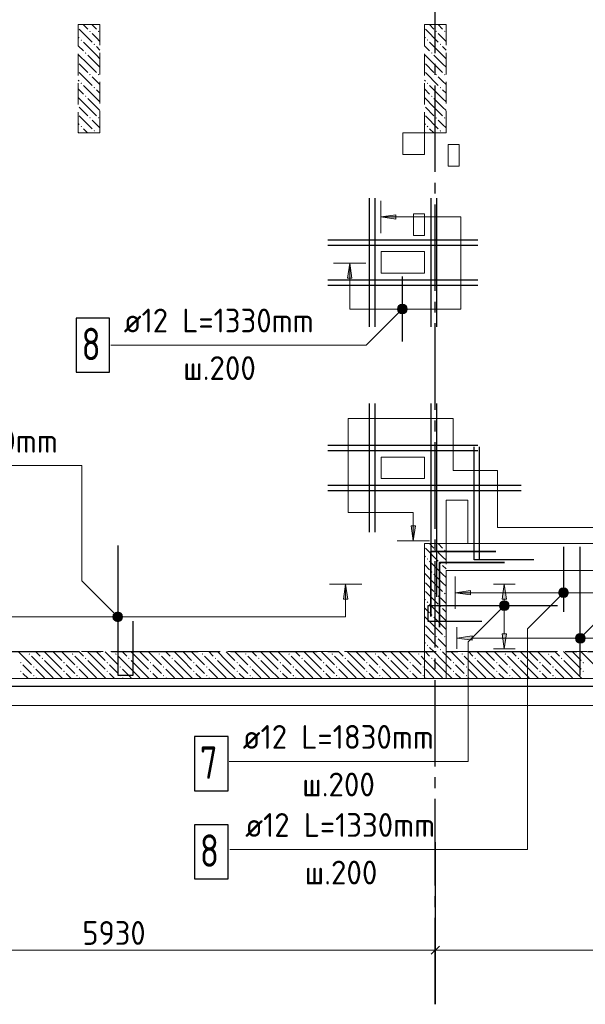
# Model space of a CAD drawing. Header units: millimetres. Extents: x 0 to 59400, y 0 to 42000.
# Tile 9 of 34: x 27151 to 32379, y 16519 to 25628. Entities that reach past the tile are written whole.
import ezdxf

# ---------------------------------------------------------------- set-up
doc = ezdxf.new("R2010")
doc.units = ezdxf.units.MM
doc.linetypes.add('______2', pattern=[270, 200, -70])
doc.linetypes.add('______5', pattern=[1100, 800, -100, 100, -100])
for name, color, linetype, lineweight in [('Standard', 7, 'Continuous', 25), ('ЖБ Перекрытие верхний уровень', 7, 'Continuous', 18), ('ЖБ Перекрытие нижний уровень с отделкой', 7, 'Continuous', 13), ('Обрамление П-обр. равн.', 7, 'Continuous', 25), ('Обрамление П-обр. равн.неравн.', 7, 'Continuous', 25), ('Обрамление проемов стержнями', 7, 'Continuous', 18), ('Позиционная метка номер позиции', 7, 'Continuous', 13), ('Размерная линия_ общее', 7, 'Continuous', 13)]:
    doc.layers.add(name, color=color, linetype=linetype, lineweight=lineweight)
for name, color, linetype, lineweight, true_color in [('ЖБ Пилон', 7, '______2', 13, 0xa0a0a0), ('ЖБ Стена верхний уровень', 7, '______2', 13, 0x656565), ('Оси', 7, '______5', 13, 0x656565)]:
    doc.layers.add(name, color=color, linetype=linetype, lineweight=lineweight, true_color=true_color)
doc.styles.add('ISOCPEUR', font='txt')

msp = doc.modelspace()

# ---------------------------------------------------------------- hatches: boundary and pattern name
at = {"layer": 'ЖБ Пилон', "linetype": 'Continuous', "lineweight": 18, "transparency": 33554687}
for points in [[(27794.1, 25519.6), (27800.6, 25526.1), (27807.1, 25519.6), (27800.6, 25513.1)], [(27874.1, 25519.6), (27880.6, 25526.1), (27887.1, 25519.6), (27880.6, 25513.1)], [(30994.1, 25519.6), (31000.6, 25526.1), (31007.1, 25519.6), (31000.6, 25513.1)], [(31074.1, 25519.6), (31080.6, 25526.1), (31087.1, 25519.6), (31080.6, 25513.1)], [(27714.1, 25439.6), (27720.6, 25446.1), (27727.1, 25439.6), (27720.6, 25433.1)], [(30914.1, 25439.6), (30920.6, 25446.1), (30927.1, 25439.6), (30920.6, 25433.1)], [(27754.1, 25319.6), (27760.6, 25326.1), (27767.1, 25319.6), (27760.6, 25313.1)], [(27834.1, 25399.6), (27840.6, 25406.1), (27847.1, 25399.6), (27840.6, 25393.1)], [(30954.1, 25319.6), (30960.6, 25326.1), (30967.1, 25319.6), (30960.6, 25313.1)], [(31034.1, 25399.6), (31040.6, 25406.1), (31047.1, 25399.6), (31040.6, 25393.1)], [(27794.1, 25119.6), (27800.6, 25126.1), (27807.1, 25119.6), (27800.6, 25113.1)], [(27874.1, 25119.6), (27880.6, 25126.1), (27887.1, 25119.6), (27880.6, 25113.1)], [(30994.1, 25119.6), (31000.6, 25126.1), (31007.1, 25119.6), (31000.6, 25113.1)], [(31074.1, 25119.6), (31080.6, 25126.1), (31087.1, 25119.6), (31080.6, 25113.1)], [(27714.1, 25039.6), (27720.6, 25046.1), (27727.1, 25039.6), (27720.6, 25033.1)], [(27834.1, 24999.6), (27840.6, 25006.1), (27847.1, 24999.6), (27840.6, 24993.1)], [(30914.1, 25039.6), (30920.6, 25046.1), (30927.1, 25039.6), (30920.6, 25033.1)], [(31034.1, 24999.6), (31040.6, 25006.1), (31047.1, 24999.6), (31040.6, 24993.1)], [(27754.1, 24919.6), (27760.6, 24926.1), (27767.1, 24919.6), (27760.6, 24913.1)], [(30954.1, 24919.6), (30960.6, 24926.1), (30967.1, 24919.6), (30960.6, 24913.1)], [(27794.1, 24719.6), (27800.6, 24726.1), (27807.1, 24719.6), (27800.6, 24713.1)], [(27874.1, 24719.6), (27880.6, 24726.1), (27887.1, 24719.6), (27880.6, 24713.1)], [(30994.1, 24719.6), (31000.6, 24726.1), (31007.1, 24719.6), (31000.6, 24713.1)], [(31074.1, 24719.6), (31080.6, 24726.1), (31087.1, 24719.6), (31080.6, 24713.1)], [(27714.1, 24639.6), (27720.6, 24646.1), (27727.1, 24639.6), (27720.6, 24633.1)], [(27834.1, 24599.6), (27840.6, 24606.1), (27847.1, 24599.6), (27840.6, 24593.1)], [(30914.1, 24639.6), (30920.6, 24646.1), (30927.1, 24639.6), (30920.6, 24633.1)], [(31034.1, 24599.6), (31040.6, 24606.1), (31047.1, 24599.6), (31040.6, 24593.1)]]:
    msp.add_hatch(color=7, dxfattribs=at).paths.add_polyline_path(points, flags=16)
at = {"layer": 'ЖБ Стена верхний уровень', "linetype": 'Continuous', "lineweight": 18, "transparency": 33554687}
for points in [[(30994.1, 20719.6), (31000.6, 20726.1), (31007.1, 20719.6), (31000.6, 20713.1)], [(31074.1, 20719.6), (31080.6, 20726.1), (31087.1, 20719.6), (31080.6, 20713.1)], [(30914.1, 20639.6), (30920.6, 20646.1), (30927.1, 20639.6), (30920.6, 20633.1)], [(31034.1, 20599.6), (31040.6, 20606.1), (31047.1, 20599.6), (31040.6, 20593.1)], [(30954.1, 20519.6), (30960.6, 20526.1), (30967.1, 20519.6), (30960.6, 20513.1)], [(30994.1, 20319.6), (31000.6, 20326.1), (31007.1, 20319.6), (31000.6, 20313.1)], [(31074.1, 20319.6), (31080.6, 20326.1), (31087.1, 20319.6), (31080.6, 20313.1)], [(30914.1, 20239.6), (30920.6, 20246.1), (30927.1, 20239.6), (30920.6, 20233.1)], [(31034.1, 20199.6), (31040.6, 20206.1), (31047.1, 20199.6), (31040.6, 20193.1)], [(30954.1, 20119.6), (30960.6, 20126.1), (30967.1, 20119.6), (30960.6, 20113.1)], [(30994.1, 19919.6), (31000.6, 19926.1), (31007.1, 19919.6), (31000.6, 19913.1)], [(31074.1, 19919.6), (31080.6, 19926.1), (31087.1, 19919.6), (31080.6, 19913.1)], [(27234.1, 19759.6), (27240.6, 19766.1), (27247.1, 19759.6), (27240.6, 19753.1)], [(27634.1, 19759.6), (27640.6, 19766.1), (27647.1, 19759.6), (27640.6, 19753.1)], [(28034.1, 19759.6), (28040.6, 19766.1), (28047.1, 19759.6), (28040.6, 19753.1)], [(28434.1, 19759.6), (28440.6, 19766.1), (28447.1, 19759.6), (28440.6, 19753.1)], [(28834.1, 19759.6), (28840.6, 19766.1), (28847.1, 19759.6), (28840.6, 19753.1)], [(29234.1, 19759.6), (29240.6, 19766.1), (29247.1, 19759.6), (29240.6, 19753.1)], [(29634.1, 19759.6), (29640.6, 19766.1), (29647.1, 19759.6), (29640.6, 19753.1)], [(30034.1, 19759.6), (30040.6, 19766.1), (30047.1, 19759.6), (30040.6, 19753.1)], [(30434.1, 19759.6), (30440.6, 19766.1), (30447.1, 19759.6), (30440.6, 19753.1)], [(30834.1, 19759.6), (30840.6, 19766.1), (30847.1, 19759.6), (30840.6, 19753.1)], [(30914.1, 19839.6), (30920.6, 19846.1), (30927.1, 19839.6), (30920.6, 19833.1)], [(31034.1, 19799.6), (31040.6, 19806.1), (31047.1, 19799.6), (31040.6, 19793.1)], [(31234.1, 19759.6), (31240.6, 19766.1), (31247.1, 19759.6), (31240.6, 19753.1)], [(31634.1, 19759.6), (31640.6, 19766.1), (31647.1, 19759.6), (31640.6, 19753.1)], [(32034.1, 19759.6), (32040.6, 19766.1), (32047.1, 19759.6), (32040.6, 19753.1)], [(27154.1, 19679.6), (27160.6, 19686.1), (27167.1, 19679.6), (27160.6, 19673.1)], [(27354.1, 19719.6), (27360.6, 19726.1), (27367.1, 19719.6), (27360.6, 19713.1)], [(27554.1, 19679.6), (27560.6, 19686.1), (27567.1, 19679.6), (27560.6, 19673.1)], [(27754.1, 19719.6), (27760.6, 19726.1), (27767.1, 19719.6), (27760.6, 19713.1)], [(27954.1, 19679.6), (27960.6, 19686.1), (27967.1, 19679.6), (27960.6, 19673.1)], [(28154.1, 19719.6), (28160.6, 19726.1), (28167.1, 19719.6), (28160.6, 19713.1)], [(28354.1, 19679.6), (28360.6, 19686.1), (28367.1, 19679.6), (28360.6, 19673.1)], [(28554.1, 19719.6), (28560.6, 19726.1), (28567.1, 19719.6), (28560.6, 19713.1)], [(28754.1, 19679.6), (28760.6, 19686.1), (28767.1, 19679.6), (28760.6, 19673.1)], [(28954.1, 19719.6), (28960.6, 19726.1), (28967.1, 19719.6), (28960.6, 19713.1)], [(29154.1, 19679.6), (29160.6, 19686.1), (29167.1, 19679.6), (29160.6, 19673.1)], [(29354.1, 19719.6), (29360.6, 19726.1), (29367.1, 19719.6), (29360.6, 19713.1)], [(29554.1, 19679.6), (29560.6, 19686.1), (29567.1, 19679.6), (29560.6, 19673.1)], [(29754.1, 19719.6), (29760.6, 19726.1), (29767.1, 19719.6), (29760.6, 19713.1)], [(29954.1, 19679.6), (29960.6, 19686.1), (29967.1, 19679.6), (29960.6, 19673.1)], [(30154.1, 19719.6), (30160.6, 19726.1), (30167.1, 19719.6), (30160.6, 19713.1)], [(30354.1, 19679.6), (30360.6, 19686.1), (30367.1, 19679.6), (30360.6, 19673.1)], [(30554.1, 19719.6), (30560.6, 19726.1), (30567.1, 19719.6), (30560.6, 19713.1)], [(30754.1, 19679.6), (30760.6, 19686.1), (30767.1, 19679.6), (30760.6, 19673.1)], [(30954.1, 19719.6), (30960.6, 19726.1), (30967.1, 19719.6), (30960.6, 19713.1)], [(31154.1, 19679.6), (31160.6, 19686.1), (31167.1, 19679.6), (31160.6, 19673.1)], [(31354.1, 19719.6), (31360.6, 19726.1), (31367.1, 19719.6), (31360.6, 19713.1)], [(31554.1, 19679.6), (31560.6, 19686.1), (31567.1, 19679.6), (31560.6, 19673.1)], [(31754.1, 19719.6), (31760.6, 19726.1), (31767.1, 19719.6), (31760.6, 19713.1)], [(31954.1, 19679.6), (31960.6, 19686.1), (31967.1, 19679.6), (31960.6, 19673.1)], [(32154.1, 19719.6), (32160.6, 19726.1), (32167.1, 19719.6), (32160.6, 19713.1)], [(32354.1, 19679.6), (32360.6, 19686.1), (32367.1, 19679.6), (32360.6, 19673.1)], [(27154.1, 19599.6), (27160.6, 19606.1), (27167.1, 19599.6), (27160.6, 19593.1)], [(27274.1, 19639.6), (27280.6, 19646.1), (27287.1, 19639.6), (27280.6, 19633.1)], [(27554.1, 19599.6), (27560.6, 19606.1), (27567.1, 19599.6), (27560.6, 19593.1)], [(27674.1, 19639.6), (27680.6, 19646.1), (27687.1, 19639.6), (27680.6, 19633.1)], [(27954.1, 19599.6), (27960.6, 19606.1), (27967.1, 19599.6), (27960.6, 19593.1)], [(28074.1, 19639.6), (28080.6, 19646.1), (28087.1, 19639.6), (28080.6, 19633.1)], [(28354.1, 19599.6), (28360.6, 19606.1), (28367.1, 19599.6), (28360.6, 19593.1)], [(28474.1, 19639.6), (28480.6, 19646.1), (28487.1, 19639.6), (28480.6, 19633.1)], [(28754.1, 19599.6), (28760.6, 19606.1), (28767.1, 19599.6), (28760.6, 19593.1)], [(28874.1, 19639.6), (28880.6, 19646.1), (28887.1, 19639.6), (28880.6, 19633.1)], [(29154.1, 19599.6), (29160.6, 19606.1), (29167.1, 19599.6), (29160.6, 19593.1)], [(29274.1, 19639.6), (29280.6, 19646.1), (29287.1, 19639.6), (29280.6, 19633.1)], [(29554.1, 19599.6), (29560.6, 19606.1), (29567.1, 19599.6), (29560.6, 19593.1)], [(29674.1, 19639.6), (29680.6, 19646.1), (29687.1, 19639.6), (29680.6, 19633.1)], [(29954.1, 19599.6), (29960.6, 19606.1), (29967.1, 19599.6), (29960.6, 19593.1)], [(30074.1, 19639.6), (30080.6, 19646.1), (30087.1, 19639.6), (30080.6, 19633.1)], [(30354.1, 19599.6), (30360.6, 19606.1), (30367.1, 19599.6), (30360.6, 19593.1)], [(30474.1, 19639.6), (30480.6, 19646.1), (30487.1, 19639.6), (30480.6, 19633.1)], [(30754.1, 19599.6), (30760.6, 19606.1), (30767.1, 19599.6), (30760.6, 19593.1)], [(30874.1, 19639.6), (30880.6, 19646.1), (30887.1, 19639.6), (30880.6, 19633.1)], [(31154.1, 19599.6), (31160.6, 19606.1), (31167.1, 19599.6), (31160.6, 19593.1)], [(31274.1, 19639.6), (31280.6, 19646.1), (31287.1, 19639.6), (31280.6, 19633.1)], [(31554.1, 19599.6), (31560.6, 19606.1), (31567.1, 19599.6), (31560.6, 19593.1)], [(31674.1, 19639.6), (31680.6, 19646.1), (31687.1, 19639.6), (31680.6, 19633.1)], [(31954.1, 19599.6), (31960.6, 19606.1), (31967.1, 19599.6), (31960.6, 19593.1)], [(32074.1, 19639.6), (32080.6, 19646.1), (32087.1, 19639.6), (32080.6, 19633.1)], [(32354.1, 19599.6), (32360.6, 19606.1), (32367.1, 19599.6), (32360.6, 19593.1)], [(27274.1, 19559.6), (27280.6, 19566.1), (27287.1, 19559.6), (27280.6, 19553.1)], [(27674.1, 19559.6), (27680.6, 19566.1), (27687.1, 19559.6), (27680.6, 19553.1)], [(28074.1, 19559.6), (28080.6, 19566.1), (28087.1, 19559.6), (28080.6, 19553.1)], [(28474.1, 19559.6), (28480.6, 19566.1), (28487.1, 19559.6), (28480.6, 19553.1)], [(28874.1, 19559.6), (28880.6, 19566.1), (28887.1, 19559.6), (28880.6, 19553.1)], [(29274.1, 19559.6), (29280.6, 19566.1), (29287.1, 19559.6), (29280.6, 19553.1)], [(29674.1, 19559.6), (29680.6, 19566.1), (29687.1, 19559.6), (29680.6, 19553.1)], [(30074.1, 19559.6), (30080.6, 19566.1), (30087.1, 19559.6), (30080.6, 19553.1)], [(30474.1, 19559.6), (30480.6, 19566.1), (30487.1, 19559.6), (30480.6, 19553.1)], [(30874.1, 19559.6), (30880.6, 19566.1), (30887.1, 19559.6), (30880.6, 19553.1)], [(31274.1, 19559.6), (31280.6, 19566.1), (31287.1, 19559.6), (31280.6, 19553.1)], [(31674.1, 19559.6), (31680.6, 19566.1), (31687.1, 19559.6), (31680.6, 19553.1)], [(32074.1, 19559.6), (32080.6, 19566.1), (32087.1, 19559.6), (32080.6, 19553.1)]]:
    msp.add_hatch(color=7, dxfattribs=at).paths.add_polyline_path(points, flags=16)
at = {"layer": 'Обрамление П-обр. равн.', "linetype": 'Continuous', "lineweight": 13, "transparency": 33554687}
for points in [[(30627.7, 23783), (30487.7, 23803), (30627.7, 23823)], [(31332.7, 19887.3), (31192.7, 19907.5), (31332.8, 19927.3)]]:
    msp.add_hatch(color=7, dxfattribs=at).paths.add_polyline_path(points, flags=16)
for points in [[(30221.7, 23237), (30201.7, 23377), (30181.7, 23237)], [(30768.7, 20947), (30788.7, 20807), (30808.7, 20947)], [(30183.6, 20267), (30163.6, 20407), (30143.6, 20267)], [(31317.7, 20346.8), (31177.7, 20326.8), (31317.7, 20306.8)]]:
    msp.add_hatch(color=7, dxfattribs=at).paths.add_polyline_path(points)
at = {"layer": 'Обрамление П-обр. равн.неравн.', "linetype": 'Continuous', "lineweight": 13, "transparency": 33554687}
msp.add_hatch(color=7, dxfattribs=at).paths.add_polyline_path([(31650.8, 20267), (31630.8, 20407), (31610.8, 20267)])
msp.add_hatch(color=7, dxfattribs=at).paths.add_polyline_path([(31650.8, 19947), (31630.8, 19807), (31610.8, 19947)], flags=16)
at = {"layer": 'Позиционная метка номер позиции', "linetype": 'Continuous', "lineweight": 13, "transparency": 33554687}
for points in [[(30719.5, 22919.2), (30655.9, 22982.8), (30644.5, 22962.5)], [(30719.5, 22919.2), (30644.5, 22962.5), (30699.2, 22907.7)], [(30699.2, 22907.7), (30644.5, 22962.5), (30644.5, 22939.5)], [(30731, 22939.5), (30676.3, 22994.3), (30655.9, 22982.8)], [(30731, 22939.5), (30655.9, 22982.8), (30719.5, 22919.2)], [(30731, 22962.5), (30699.2, 22994.3), (30676.3, 22994.3)], [(30731, 22962.5), (30676.3, 22994.3), (30731, 22939.5)], [(30699.2, 22994.3), (30731, 22962.5), (30719.5, 22982.8)], [(30699.2, 22907.7), (30644.5, 22939.5), (30676.3, 22907.7)], [(30676.3, 22907.7), (30644.5, 22939.5), (30655.9, 22919.2)], [(32209.6, 20294.9), (32145.9, 20358.6), (32134.5, 20338.2)], [(32209.6, 20294.9), (32134.5, 20338.2), (32189.2, 20283.5)], [(32189.2, 20283.5), (32134.5, 20338.2), (32134.5, 20315.3)], [(32189.2, 20283.5), (32134.5, 20315.3), (32166.3, 20283.5)], [(32166.3, 20283.5), (32134.5, 20315.3), (32145.9, 20294.9)], [(32221, 20315.3), (32166.3, 20370), (32145.9, 20358.6)], [(32221, 20315.3), (32145.9, 20358.6), (32209.6, 20294.9)], [(32221, 20338.2), (32189.2, 20370), (32166.3, 20370)], [(32221, 20338.2), (32166.3, 20370), (32221, 20315.3)], [(32189.2, 20370), (32221, 20338.2), (32209.6, 20358.6)], [(31662.6, 20175.2), (31599, 20238.8), (31587.5, 20218.5)], [(31674.1, 20195.5), (31619.3, 20250.3), (31599, 20238.8)], [(31674.1, 20195.5), (31599, 20238.8), (31662.6, 20175.2)], [(31674.1, 20218.5), (31642.3, 20250.3), (31619.3, 20250.3)], [(31674.1, 20218.5), (31619.3, 20250.3), (31674.1, 20195.5)], [(31642.3, 20250.3), (31674.1, 20218.5), (31662.6, 20238.8)], [(28025.9, 20072.1), (28069.2, 20147.2), (28014.5, 20092.4)], [(28014.5, 20092.4), (28069.2, 20147.2), (28046.3, 20147.2)], [(28014.5, 20092.4), (28046.3, 20147.2), (28014.5, 20115.4)], [(28014.5, 20115.4), (28046.3, 20147.2), (28025.9, 20135.7)], [(28025.9, 20072.1), (28089.6, 20135.7), (28069.2, 20147.2)], [(28046.3, 20060.6), (28089.6, 20135.7), (28025.9, 20072.1)], [(28046.3, 20060.6), (28101, 20115.4), (28089.6, 20135.7)], [(31662.6, 20175.2), (31587.5, 20218.5), (31642.3, 20163.7)], [(31642.3, 20163.7), (31587.5, 20218.5), (31587.5, 20195.5)], [(31642.3, 20163.7), (31587.5, 20195.5), (31619.3, 20163.7)], [(31619.3, 20163.7), (31587.5, 20195.5), (31599, 20175.2)], [(28069.2, 20060.6), (28101, 20115.4), (28046.3, 20060.6)], [(28069.2, 20060.6), (28101, 20092.4), (28101, 20115.4)], [(28101, 20092.4), (28069.2, 20060.6), (28089.6, 20072.1)], [(32300.9, 19937.5), (32376, 19894.2), (32321.3, 19948.9)], [(32321.3, 19948.9), (32376, 19894.2), (32376, 19917.1)], [(32321.3, 19948.9), (32376, 19917.1), (32344.2, 19948.9)], [(32344.2, 19948.9), (32376, 19917.1), (32364.6, 19937.5)], [(32289.5, 19917.1), (32364.6, 19873.8), (32300.9, 19937.5)], [(32289.5, 19894.2), (32344.2, 19862.4), (32289.5, 19917.1)], [(32289.5, 19917.1), (32344.2, 19862.4), (32364.6, 19873.8)], [(32321.3, 19862.4), (32289.5, 19894.2), (32300.9, 19873.8)], [(32289.5, 19894.2), (32321.3, 19862.4), (32344.2, 19862.4)], [(32300.9, 19937.5), (32364.6, 19873.8), (32376, 19894.2)]]:
    msp.add_hatch(color=7, dxfattribs=at).paths.add_polyline_path(points)

# ---------------------------------------------------------------- linework, layer by layer
at = {"color": 7, "linetype": 'Continuous', "lineweight": 35, "transparency": 33554687}
for points in [[(30952.7, 20107), (30952.7, 20707), (31552.7, 20707)], [(31032.7, 20007), (31032.7, 20607), (31632.7, 20607)]]:
    msp.add_lwpolyline(points, dxfattribs=at)
at = {"layer": 'Standard', "color": 7, "linetype": 'Continuous', "lineweight": 13, "transparency": 33554687}
for points in [[(59400, 42000), (0, 42000), (0, 19532), (59400, 19532), (59400, 42000)], [(6812.7, 19282), (55405.8, 19282), (55405.8, 38032), (6812.7, 38032), (6812.7, 19282)], [(6812.7, 19532), (55406.2, 19532), (55406.2, 38032), (6812.7, 38032), (6812.7, 19532)]]:
    msp.add_lwpolyline(points, dxfattribs=at)
at = {"layer": 'Standard', "color": 254, "linetype": 'Continuous', "lineweight": 25, "true_color": 0xc4c4ff, "transparency": 33554687}
msp.add_lwpolyline([(6743.7, 19461.3), (54029.4, 19461.3), (54029.4, 38101), (6743.7, 38101), (6743.7, 19461.3)], dxfattribs=at)
at = {"layer": 'ЖБ Перекрытие верхний уровень', "color": 7, "linetype": 'Continuous', "lineweight": 18, "transparency": 33554687}
for p, q in [((30892.7, 24582), (30692.7, 24582)), ((30692.7, 24582), (30692.7, 24382)), ((30892.7, 24382), (30892.7, 24582)), ((31212.7, 24472), (31112.7, 24472)), ((31112.7, 24472), (31112.7, 24272)), ((31212.7, 24272), (31212.7, 24472)), ((30692.7, 24382), (30892.7, 24382)), ((31112.7, 24272), (31212.7, 24272)), ((30892.7, 23832), (30792.7, 23832)), ((30792.7, 23832), (30792.7, 23632)), ((30892.7, 23632), (30892.7, 23832)), ((30792.7, 23632), (30892.7, 23632)), ((30892.7, 23482), (30492.7, 23482)), ((30492.7, 23482), (30492.7, 23282)), ((30892.7, 23282), (30892.7, 23482)), ((30492.7, 23282), (30892.7, 23282)), ((30892.7, 21582), (30492.7, 21582)), ((30492.7, 21582), (30492.7, 21382)), ((30892.7, 21382), (30892.7, 21582)), ((30492.7, 21382), (30892.7, 21382)), ((31292.7, 21182), (31092.7, 21182)), ((31092.7, 21182), (31092.7, 20782)), ((31292.7, 20782), (31292.7, 21182)), ((31092.7, 20782), (31292.7, 20782)), ((31092.7, 19532), (31092.7, 20532)), ((31092.7, 20532), (33492.7, 20532)), ((25062.7, 19532), (31092.7, 19532))]:
    msp.add_line(p, q, dxfattribs=at)
at = {"layer": 'ЖБ Перекрытие нижний уровень с отделкой', "color": 7, "linetype": 'Continuous', "lineweight": 13, "transparency": 33554687}
for p, q in [((33742.7, 20782), (30892.7, 20782)), ((30892.7, 20782), (30892.7, 19532)), ((30892.7, 19532), (33742.7, 19532))]:
    msp.add_line(p, q, dxfattribs=at)
at = {"layer": 'ЖБ Пилон', "color": 253, "linetype": '______2', "lineweight": 13, "true_color": 0xa0a0a0, "transparency": 33554687}
for p, q in [((27892.7, 25582), (27692.7, 25582)), ((27692.7, 25582), (27692.7, 24582)), ((27892.7, 24582), (27892.7, 25582)), ((31092.7, 25582), (30892.7, 25582)), ((30892.7, 25582), (30892.7, 24582)), ((31092.7, 24582), (31092.7, 25582)), ((27692.7, 24582), (27892.7, 24582)), ((30892.7, 24582), (31092.7, 24582))]:
    msp.add_line(p, q, dxfattribs=at)
at = {"layer": 'ЖБ Пилон', "color": 9, "linetype": 'Continuous', "lineweight": 18, "true_color": 0xc7c7c7, "transparency": 33554687}
for p, q in [((27700.6, 25539.6), (27820.6, 25419.6)), ((27738.1, 25582), (27780.6, 25539.6)), ((27818.1, 25582), (27860.6, 25539.6)), ((30900.6, 25539.6), (31020.6, 25419.6)), ((30938.1, 25582), (30980.6, 25539.6)), ((31018.1, 25582), (31060.6, 25539.6)), ((27692.7, 25467.4), (27700.6, 25459.6)), ((27860.6, 25299.6), (27740.6, 25419.6)), ((27860.6, 25459.6), (27820.6, 25499.6)), ((27892.7, 25427.4), (27860.6, 25459.6)), ((30892.7, 25467.4), (30900.6, 25459.6)), ((31060.6, 25299.6), (30940.6, 25419.6)), ((31060.6, 25459.6), (31020.6, 25499.6)), ((31092.7, 25427.4), (31060.6, 25459.6)), ((27692.7, 25387.4), (27740.6, 25339.6)), ((27860.6, 25379.6), (27892.7, 25347.4)), ((30892.7, 25387.4), (30940.6, 25339.6)), ((31060.6, 25379.6), (31092.7, 25347.4)), ((27780.6, 25219.6), (27692.7, 25307.4)), ((27780.6, 25299.6), (27860.6, 25219.6)), ((27860.6, 25299.6), (27892.7, 25267.4)), ((30980.6, 25219.6), (30892.7, 25307.4)), ((30980.6, 25299.6), (31060.6, 25219.6)), ((31060.6, 25299.6), (31092.7, 25267.4)), ((27700.6, 25219.6), (27780.6, 25139.6)), ((27780.6, 25219.6), (27860.6, 25139.6)), ((27860.6, 25219.6), (27892.7, 25187.4)), ((30900.6, 25219.6), (30980.6, 25139.6)), ((30980.6, 25219.6), (31060.6, 25139.6)), ((31060.6, 25219.6), (31092.7, 25187.4)), ((27692.7, 25067.4), (27700.6, 25059.6)), ((27700.6, 25139.6), (27820.6, 25019.6)), ((27860.6, 25059.6), (27820.6, 25099.6)), ((27892.7, 25027.4), (27860.6, 25059.6)), ((30892.7, 25067.4), (30900.6, 25059.6)), ((30900.6, 25139.6), (31020.6, 25019.6)), ((31060.6, 25059.6), (31020.6, 25099.6)), ((31092.7, 25027.4), (31060.6, 25059.6)), ((27692.7, 24987.4), (27740.6, 24939.6)), ((27860.6, 24899.6), (27740.6, 25019.6)), ((27860.6, 24979.6), (27892.7, 24947.4)), ((30892.7, 24987.4), (30940.6, 24939.6)), ((31060.6, 24899.6), (30940.6, 25019.6)), ((31060.6, 24979.6), (31092.7, 24947.4)), ((27780.6, 24819.6), (27692.7, 24907.4)), ((27780.6, 24899.6), (27860.6, 24819.6)), ((27860.6, 24899.6), (27892.7, 24867.4)), ((30980.6, 24819.6), (30892.7, 24907.4)), ((30980.6, 24899.6), (31060.6, 24819.6)), ((31060.6, 24899.6), (31092.7, 24867.4)), ((27700.6, 24819.6), (27780.6, 24739.6)), ((27780.6, 24819.6), (27860.6, 24739.6)), ((27860.6, 24819.6), (27892.7, 24787.4)), ((30900.6, 24819.6), (30980.6, 24739.6)), ((30980.6, 24819.6), (31060.6, 24739.6)), ((31060.6, 24819.6), (31092.7, 24787.4)), ((27700.6, 24739.6), (27820.6, 24619.6)), ((27860.6, 24659.6), (27820.6, 24699.6)), ((30900.6, 24739.6), (31020.6, 24619.6)), ((31060.6, 24659.6), (31020.6, 24699.6)), ((27692.7, 24667.4), (27700.6, 24659.6)), ((27778.1, 24582), (27740.6, 24619.6)), ((27892.7, 24627.4), (27860.6, 24659.6)), ((30892.7, 24667.4), (30900.6, 24659.6)), ((30978.1, 24582), (30940.6, 24619.6)), ((31092.7, 24627.4), (31060.6, 24659.6)), ((27692.7, 24587.4), (27698.1, 24582)), ((30892.7, 24587.4), (30898.1, 24582))]:
    msp.add_line(p, q, dxfattribs=at)
at = {"layer": 'ЖБ Стена верхний уровень', "color": 251, "linetype": '______2', "lineweight": 13, "true_color": 0x656565, "transparency": 33554687}
for p, q in [((31092.7, 20782), (30892.7, 20782)), ((30892.7, 20782), (30892.7, 19782)), ((31092.7, 19782), (31092.7, 20782)), ((30892.7, 19782), (25312.7, 19782)), ((33742.7, 19782), (31092.7, 19782)), ((25312.7, 19532), (30892.7, 19532)), ((30892.7, 19532), (33742.7, 19532))]:
    msp.add_line(p, q, dxfattribs=at)
at = {"layer": 'ЖБ Стена верхний уровень', "color": 9, "linetype": 'Continuous', "lineweight": 18, "true_color": 0xc7c7c7, "transparency": 33554687}
for p, q in [((30938.1, 20782), (30980.6, 20739.6)), ((31018.1, 20782), (31060.6, 20739.6)), ((30900.6, 20739.6), (31020.6, 20619.6)), ((31060.6, 20659.6), (31020.6, 20699.6)), ((30892.7, 20667.4), (30900.6, 20659.6)), ((30892.7, 20587.4), (30940.6, 20539.6)), ((31060.6, 20499.6), (30940.6, 20619.6)), ((31092.7, 20627.4), (31060.6, 20659.6)), ((30980.6, 20419.6), (30892.7, 20507.4)), ((30980.6, 20499.6), (31060.6, 20419.6)), ((31060.6, 20579.6), (31092.7, 20547.4)), ((31060.6, 20499.6), (31092.7, 20467.4)), ((30900.6, 20419.6), (30980.6, 20339.6)), ((30980.6, 20419.6), (31060.6, 20339.6)), ((31060.6, 20419.6), (31092.7, 20387.4)), ((30900.6, 20339.6), (31020.6, 20219.6)), ((30892.7, 20267.4), (30900.6, 20259.6)), ((31060.6, 20259.6), (31020.6, 20299.6)), ((31092.7, 20227.4), (31060.6, 20259.6)), ((30892.7, 20187.4), (30940.6, 20139.6)), ((31060.6, 20099.6), (30940.6, 20219.6)), ((31060.6, 20179.6), (31092.7, 20147.4)), ((30980.6, 20019.6), (30892.7, 20107.4)), ((30980.6, 20099.6), (31060.6, 20019.6)), ((31060.6, 20099.6), (31092.7, 20067.4)), ((30900.6, 20019.6), (30980.6, 19939.6)), ((30980.6, 20019.6), (31060.6, 19939.6)), ((31060.6, 20019.6), (31092.7, 19987.4)), ((30892.7, 19867.4), (30900.6, 19859.6)), ((30900.6, 19939.6), (31020.6, 19819.6)), ((31060.6, 19859.6), (31020.6, 19899.6)), ((31092.7, 19827.4), (31060.6, 19859.6)), ((27140.6, 19779.6), (27260.6, 19659.6)), ((27218.1, 19782), (27220.6, 19779.6)), ((27298.1, 19782), (27340.6, 19739.6)), ((27460.6, 19699.6), (27378.1, 19782)), ((27460.6, 19779.6), (27540.6, 19699.6)), ((27540.6, 19779.6), (27660.6, 19659.6)), ((27618.1, 19782), (27620.6, 19779.6)), ((27698.1, 19782), (27740.6, 19739.6)), ((27860.6, 19699.6), (27778.1, 19782)), ((27860.6, 19779.6), (27940.6, 19699.6)), ((27940.6, 19779.6), (28060.6, 19659.6)), ((28018.1, 19782), (28020.6, 19779.6)), ((28098.1, 19782), (28140.6, 19739.6)), ((28260.6, 19699.6), (28178.1, 19782)), ((28260.6, 19779.6), (28340.6, 19699.6)), ((28340.6, 19779.6), (28460.6, 19659.6)), ((28418.1, 19782), (28420.6, 19779.6)), ((28498.1, 19782), (28540.6, 19739.6)), ((28660.6, 19699.6), (28578.1, 19782)), ((28660.6, 19779.6), (28740.6, 19699.6)), ((28740.6, 19779.6), (28860.6, 19659.6)), ((28818.1, 19782), (28820.6, 19779.6)), ((28898.1, 19782), (28940.6, 19739.6)), ((29060.6, 19699.6), (28978.1, 19782)), ((29060.6, 19779.6), (29140.6, 19699.6)), ((29140.6, 19779.6), (29260.6, 19659.6)), ((29218.1, 19782), (29220.6, 19779.6)), ((29298.1, 19782), (29340.6, 19739.6)), ((29460.6, 19699.6), (29378.1, 19782)), ((29460.6, 19779.6), (29540.6, 19699.6)), ((29540.6, 19779.6), (29660.6, 19659.6)), ((29618.1, 19782), (29620.6, 19779.6)), ((29698.1, 19782), (29740.6, 19739.6)), ((29860.6, 19699.6), (29778.1, 19782)), ((29860.6, 19779.6), (29940.6, 19699.6)), ((29940.6, 19779.6), (30060.6, 19659.6)), ((30018.1, 19782), (30020.6, 19779.6)), ((30098.1, 19782), (30140.6, 19739.6)), ((30260.6, 19699.6), (30178.1, 19782)), ((30260.6, 19779.6), (30340.6, 19699.6)), ((30340.6, 19779.6), (30460.6, 19659.6)), ((30418.1, 19782), (30420.6, 19779.6)), ((30498.1, 19782), (30540.6, 19739.6)), ((30660.6, 19699.6), (30578.1, 19782)), ((30660.6, 19779.6), (30740.6, 19699.6)), ((30740.6, 19779.6), (30860.6, 19659.6)), ((30818.1, 19782), (30820.6, 19779.6)), ((30892.7, 19787.4), (30898.1, 19782)), ((30898.1, 19782), (30940.6, 19739.6)), ((30978.1, 19782), (30940.6, 19819.6)), ((31060.6, 19699.6), (30978.1, 19782)), ((31060.6, 19779.6), (31140.6, 19699.6)), ((31140.6, 19779.6), (31260.6, 19659.6)), ((31218.1, 19782), (31220.6, 19779.6)), ((31298.1, 19782), (31340.6, 19739.6)), ((31460.6, 19699.6), (31378.1, 19782)), ((31460.6, 19779.6), (31540.6, 19699.6)), ((31540.6, 19779.6), (31660.6, 19659.6)), ((31618.1, 19782), (31620.6, 19779.6)), ((31698.1, 19782), (31740.6, 19739.6)), ((31860.6, 19699.6), (31778.1, 19782)), ((31860.6, 19779.6), (31940.6, 19699.6)), ((31940.6, 19779.6), (32060.6, 19659.6)), ((32018.1, 19782), (32020.6, 19779.6)), ((32098.1, 19782), (32140.6, 19739.6)), ((32260.6, 19699.6), (32178.1, 19782)), ((32260.6, 19779.6), (32340.6, 19699.6)), ((32340.6, 19779.6), (32460.6, 19659.6)), ((27380.6, 19619.6), (27260.6, 19739.6)), ((27380.6, 19699.6), (27460.6, 19619.6)), ((27460.6, 19699.6), (27540.6, 19619.6)), ((27780.6, 19619.6), (27660.6, 19739.6)), ((27780.6, 19699.6), (27860.6, 19619.6)), ((27860.6, 19699.6), (27940.6, 19619.6)), ((28180.6, 19619.6), (28060.6, 19739.6)), ((28180.6, 19699.6), (28260.6, 19619.6)), ((28260.6, 19699.6), (28340.6, 19619.6)), ((28580.6, 19619.6), (28460.6, 19739.6)), ((28580.6, 19699.6), (28660.6, 19619.6)), ((28660.6, 19699.6), (28740.6, 19619.6)), ((28980.6, 19619.6), (28860.6, 19739.6)), ((28980.6, 19699.6), (29060.6, 19619.6)), ((29060.6, 19699.6), (29140.6, 19619.6)), ((29380.6, 19619.6), (29260.6, 19739.6)), ((29380.6, 19699.6), (29460.6, 19619.6)), ((29460.6, 19699.6), (29540.6, 19619.6)), ((29780.6, 19619.6), (29660.6, 19739.6)), ((29780.6, 19699.6), (29860.6, 19619.6)), ((29860.6, 19699.6), (29940.6, 19619.6)), ((30180.6, 19619.6), (30060.6, 19739.6)), ((30180.6, 19699.6), (30260.6, 19619.6)), ((30260.6, 19699.6), (30340.6, 19619.6)), ((30580.6, 19619.6), (30460.6, 19739.6)), ((30580.6, 19699.6), (30660.6, 19619.6)), ((30660.6, 19699.6), (30740.6, 19619.6)), ((30892.7, 19707.4), (30860.6, 19739.6)), ((30980.6, 19619.6), (30892.7, 19707.4)), ((30980.6, 19699.6), (31060.6, 19619.6)), ((31060.6, 19699.6), (31140.6, 19619.6)), ((31380.6, 19619.6), (31260.6, 19739.6)), ((31380.6, 19699.6), (31460.6, 19619.6)), ((31460.6, 19699.6), (31540.6, 19619.6)), ((31780.6, 19619.6), (31660.6, 19739.6)), ((31780.6, 19699.6), (31860.6, 19619.6)), ((31860.6, 19699.6), (31940.6, 19619.6)), ((32180.6, 19619.6), (32060.6, 19739.6)), ((32180.6, 19699.6), (32260.6, 19619.6)), ((32260.6, 19699.6), (32340.6, 19619.6)), ((27220.6, 19619.6), (27180.6, 19659.6)), ((27260.6, 19579.6), (27220.6, 19619.6)), ((27300.6, 19619.6), (27380.6, 19539.6)), ((27380.6, 19619.6), (27460.6, 19539.6)), ((27460.6, 19619.6), (27548.1, 19532)), ((27620.6, 19619.6), (27580.6, 19659.6)), ((27660.6, 19579.6), (27620.6, 19619.6)), ((27700.6, 19619.6), (27780.6, 19539.6)), ((27780.6, 19619.6), (27860.6, 19539.6)), ((27860.6, 19619.6), (27948.1, 19532)), ((28020.6, 19619.6), (27980.6, 19659.6)), ((28060.6, 19579.6), (28020.6, 19619.6)), ((28100.6, 19619.6), (28180.6, 19539.6)), ((28180.6, 19619.6), (28260.6, 19539.6)), ((28260.6, 19619.6), (28348.1, 19532)), ((28420.6, 19619.6), (28380.6, 19659.6)), ((28460.6, 19579.6), (28420.6, 19619.6)), ((28500.6, 19619.6), (28580.6, 19539.6)), ((28580.6, 19619.6), (28660.6, 19539.6)), ((28660.6, 19619.6), (28748.1, 19532)), ((28820.6, 19619.6), (28780.6, 19659.6)), ((28860.6, 19579.6), (28820.6, 19619.6)), ((28900.6, 19619.6), (28980.6, 19539.6)), ((28980.6, 19619.6), (29060.6, 19539.6)), ((29060.6, 19619.6), (29148.1, 19532)), ((29220.6, 19619.6), (29180.6, 19659.6)), ((29260.6, 19579.6), (29220.6, 19619.6)), ((29300.6, 19619.6), (29380.6, 19539.6)), ((29380.6, 19619.6), (29460.6, 19539.6)), ((29460.6, 19619.6), (29548.1, 19532)), ((29620.6, 19619.6), (29580.6, 19659.6)), ((29660.6, 19579.6), (29620.6, 19619.6)), ((29700.6, 19619.6), (29780.6, 19539.6)), ((29780.6, 19619.6), (29860.6, 19539.6)), ((29860.6, 19619.6), (29948.1, 19532)), ((30020.6, 19619.6), (29980.6, 19659.6)), ((30060.6, 19579.6), (30020.6, 19619.6)), ((30100.6, 19619.6), (30180.6, 19539.6)), ((30180.6, 19619.6), (30260.6, 19539.6)), ((30260.6, 19619.6), (30348.1, 19532)), ((30420.6, 19619.6), (30380.6, 19659.6)), ((30460.6, 19579.6), (30420.6, 19619.6)), ((30500.6, 19619.6), (30580.6, 19539.6)), ((30580.6, 19619.6), (30660.6, 19539.6)), ((30660.6, 19619.6), (30748.1, 19532)), ((30820.6, 19619.6), (30780.6, 19659.6)), ((30860.6, 19579.6), (30820.6, 19619.6)), ((30900.6, 19619.6), (30980.6, 19539.6)), ((30980.6, 19619.6), (31060.6, 19539.6)), ((31060.6, 19619.6), (31148.1, 19532)), ((31220.6, 19619.6), (31180.6, 19659.6)), ((31260.6, 19579.6), (31220.6, 19619.6)), ((31300.6, 19619.6), (31380.6, 19539.6)), ((31380.6, 19619.6), (31460.6, 19539.6)), ((31460.6, 19619.6), (31548.1, 19532)), ((31620.6, 19619.6), (31580.6, 19659.6)), ((31660.6, 19579.6), (31620.6, 19619.6)), ((31700.6, 19619.6), (31780.6, 19539.6)), ((31780.6, 19619.6), (31860.6, 19539.6)), ((31860.6, 19619.6), (31948.1, 19532)), ((32020.6, 19619.6), (31980.6, 19659.6)), ((32060.6, 19579.6), (32020.6, 19619.6)), ((32100.6, 19619.6), (32180.6, 19539.6)), ((32180.6, 19619.6), (32260.6, 19539.6)), ((32260.6, 19619.6), (32348.1, 19532)), ((27180.6, 19579.6), (27228.1, 19532)), ((27300.6, 19539.6), (27308.1, 19532)), ((27580.6, 19579.6), (27628.1, 19532)), ((27700.6, 19539.6), (27708.1, 19532)), ((27980.6, 19579.6), (28028.1, 19532)), ((28100.6, 19539.6), (28108.1, 19532)), ((28380.6, 19579.6), (28428.1, 19532)), ((28500.6, 19539.6), (28508.1, 19532)), ((28780.6, 19579.6), (28828.1, 19532)), ((28900.6, 19539.6), (28908.1, 19532)), ((29180.6, 19579.6), (29228.1, 19532)), ((29300.6, 19539.6), (29308.1, 19532)), ((29580.6, 19579.6), (29628.1, 19532)), ((29700.6, 19539.6), (29708.1, 19532)), ((29980.6, 19579.6), (30028.1, 19532)), ((30100.6, 19539.6), (30108.1, 19532)), ((30380.6, 19579.6), (30428.1, 19532)), ((30500.6, 19539.6), (30508.1, 19532)), ((30780.6, 19579.6), (30828.1, 19532)), ((30900.6, 19539.6), (30908.1, 19532)), ((31180.6, 19579.6), (31228.1, 19532)), ((31300.6, 19539.6), (31308.1, 19532)), ((31580.6, 19579.6), (31628.1, 19532)), ((31700.6, 19539.6), (31708.1, 19532)), ((31980.6, 19579.6), (32028.1, 19532)), ((32100.6, 19539.6), (32108.1, 19532))]:
    msp.add_line(p, q, dxfattribs=at)
at = {"layer": 'Обрамление П-обр. равн.', "color": 251, "linetype": 'Continuous', "lineweight": 13, "true_color": 0x494949, "transparency": 33554687}
for p, q in [((30487.7, 23953), (30487.7, 23653)), ((30487.7, 23803), (30627.7, 23823)), ((30487.7, 23803), (30487.7, 23803)), ((30487.7, 23803), (30487.7, 23803)), ((30487.7, 23803), (30487.7, 23803)), ((30627.7, 23783), (30487.7, 23803)), ((30627.7, 23823), (30627.7, 23783)), ((30627.7, 23803), (30637.7, 23803)), ((30351.7, 23377), (30051.7, 23377)), ((30201.7, 23377), (30181.7, 23237)), ((30201.7, 23377), (30201.7, 23377)), ((30201.7, 23377), (30201.7, 23377)), ((30201.7, 23377), (30201.7, 23377)), ((30221.7, 23237), (30201.7, 23377)), ((30181.7, 23237), (30221.7, 23237)), ((30201.7, 23237), (30201.7, 23227)), ((30788.7, 20947), (30788.7, 20957)), ((30808.7, 20947), (30768.7, 20947)), ((30768.7, 20947), (30788.7, 20807)), ((30788.7, 20807), (30808.7, 20947)), ((30938.7, 20807), (30638.7, 20807)), ((30788.7, 20807), (30788.7, 20807)), ((30788.7, 20807), (30788.7, 20807)), ((30788.7, 20807), (30788.7, 20807)), ((30313.6, 20407), (30013.6, 20407)), ((30163.6, 20407), (30143.6, 20267)), ((30163.6, 20407), (30163.6, 20407)), ((30163.6, 20407), (30163.6, 20407)), ((30163.6, 20407), (30163.6, 20407)), ((30183.6, 20267), (30163.6, 20407)), ((31177.7, 20476.8), (31177.7, 20176.8)), ((31317.7, 20346.8), (31177.7, 20326.8)), ((31177.7, 20326.8), (31177.7, 20326.8)), ((31177.7, 20326.8), (31177.7, 20326.8)), ((31177.7, 20326.8), (31177.7, 20326.8)), ((31177.7, 20326.8), (31317.7, 20306.8)), ((31317.7, 20306.8), (31317.7, 20346.8)), ((31317.7, 20326.8), (31327.7, 20326.8)), ((30143.6, 20267), (30183.6, 20267)), ((30163.6, 20267), (30163.6, 20257)), ((31192.7, 19907.5), (31192.9, 20007.5)), ((31192.7, 19907.5), (31192.6, 19807.5)), ((31192.7, 19907.5), (31332.8, 19927.3)), ((31332.7, 19887.3), (31192.7, 19907.5)), ((31192.7, 19907.5), (31192.7, 19907.5)), ((31332.8, 19927.3), (31332.7, 19887.3)), ((31332.7, 19907.3), (33252.7, 19904.2))]:
    msp.add_line(p, q, dxfattribs=at)
at = {"layer": 'Обрамление П-обр. равн.', "color": 7, "linetype": 'Continuous', "lineweight": 25, "transparency": 33554687}
for p, q in [((30687.7, 23251), (30687.7, 22651)), ((32177.7, 20751), (32177.7, 20151)), ((32332.7, 19561.3), (32332.7, 20751.3))]:
    msp.add_line(p, q, dxfattribs=at)
at = {"layer": 'Обрамление П-обр. равн.', "color": 251, "linetype": 'Continuous', "lineweight": 13, "true_color": 0x494949, "transparency": 33554687}
for points in [[(30487.7, 23803), (31227.7, 23803), (31227.7, 22951), (30201.7, 22951), (30201.7, 23377)], [(33948.7, 19807), (33948.7, 20928.8), (31568.7, 20928.8), (31568.7, 21458.8), (31158.7, 21458.8), (31158.7, 21938.8), (30188.7, 21938.8), (30188.7, 21068.8), (30788.7, 21068.8), (30788.7, 20807)], [(25657.7, 20103.9), (30163.6, 20103.9), (30163.6, 20407)], [(33287.5, 19807), (33287.5, 20326.8), (31177.7, 20326.8)]]:
    msp.add_lwpolyline(points, dxfattribs=at)
at = {"layer": 'Обрамление П-обр. равн.', "color": 7, "linetype": 'Continuous', "lineweight": 25, "transparency": 33554687}
for points in [[(27672.4, 22367.7), (27982.4, 22367.7), (27982.4, 22867.7), (27672.4, 22867.7), (27672.4, 22367.7)], [(28766.5, 17681), (29076.5, 17681), (29076.5, 18181), (28766.5, 18181), (28766.5, 17681)]]:
    msp.add_lwpolyline(points, dxfattribs=at)
at = {"layer": 'Обрамление П-обр. равн.неравн.', "color": 251, "linetype": 'Continuous', "lineweight": 13, "true_color": 0x494949, "transparency": 33554687}
for p, q in [((31630.8, 20407), (31530.8, 20407)), ((31630.8, 20407), (31610.8, 20267)), ((31650.8, 20267), (31630.8, 20407)), ((31630.8, 20407), (31730.8, 20407)), ((31630.8, 20407), (31630.8, 20407)), ((31610.8, 20267), (31650.8, 20267)), ((31630.8, 19947), (31630.8, 20267)), ((31630.8, 19807), (31610.8, 19947)), ((31610.8, 19947), (31650.8, 19947)), ((31650.8, 19947), (31630.8, 19807)), ((31630.8, 19807), (31530.8, 19807)), ((31630.8, 19807), (31730.8, 19807)), ((31630.8, 19807), (31630.8, 19807))]:
    msp.add_line(p, q, dxfattribs=at)
at = {"layer": 'Обрамление П-обр. равн.неравн.', "color": 7, "linetype": 'Continuous', "lineweight": 25, "transparency": 33554687}
for points in [[(28057.7, 20763), (28057.7, 19563), (28199.7, 19563), (28199.7, 20063)], [(32123.7, 20207), (30923.7, 20207), (30923.7, 20065), (31423.7, 20065)], [(28766.5, 18495.4), (29076.5, 18495.4), (29076.5, 18995.4), (28766.5, 18995.4), (28766.5, 18495.4)]]:
    msp.add_lwpolyline(points, dxfattribs=at)
at = {"layer": 'Обрамление проемов стержнями', "color": 7, "linetype": 'Continuous', "lineweight": 25, "transparency": 33554687}
for p, q in [((30382.7, 23976), (30382.7, 22788)), ((30382.7, 23976), (30382.7, 22788)), ((30432.7, 23976), (30432.7, 22788)), ((30432.7, 23976), (30432.7, 22788)), ((30952.7, 23976), (30952.7, 22788)), ((30952.7, 23976), (30952.7, 22788)), ((31002.7, 23976), (31002.7, 22788)), ((31002.7, 23976), (31002.7, 22788)), ((29998.7, 23592), (31386.7, 23592)), ((29998.7, 23592), (31386.7, 23592)), ((29998.7, 23542), (31386.7, 23542)), ((29998.7, 23542), (31386.7, 23542)), ((29998.7, 23222), (31386.7, 23222)), ((29998.7, 23222), (31386.7, 23222)), ((29998.7, 23172), (31386.7, 23172)), ((29998.7, 23172), (31386.7, 23172)), ((30382.7, 22076), (30382.7, 20888)), ((30382.7, 22076), (30382.7, 20888)), ((30432.7, 22076), (30432.7, 20888)), ((30432.7, 22076), (30432.7, 20888)), ((30952.7, 22076), (30952.7, 20288)), ((30952.7, 22076), (30952.7, 20288)), ((31002.7, 22076), (31002.7, 20288)), ((31002.7, 22076), (31002.7, 20288)), ((29998.7, 21692), (31386.7, 21692)), ((29998.7, 21692), (31386.7, 21692)), ((29998.7, 21642), (31386.7, 21642)), ((29998.7, 21642), (31386.7, 21642)), ((29998.7, 21322), (31787.7, 21322)), ((29998.7, 21322), (31787.7, 21322)), ((29998.7, 21272), (31787.7, 21272)), ((29998.7, 21272), (31787.7, 21272))]:
    msp.add_line(p, q, dxfattribs=at)
for points in [[(31852.7, 20632), (31352.7, 20632), (31352.7, 21676)], [(31852.7, 20632), (31352.7, 20632), (31352.7, 21676)], [(31902.7, 20632), (31402.7, 20632), (31402.7, 21676)], [(31902.7, 20632), (31402.7, 20632), (31402.7, 21676)]]:
    msp.add_lwpolyline(points, dxfattribs=at)
at = {"layer": 'Оси', "color": 8, "linetype": '______5', "lineweight": -3, "transparency": 33554687}
for p, q in [((30992.7, 16519.3), (30992.7, 29814.6)), ((3800, 19782), (49030, 19782))]:
    msp.add_line(p, q, dxfattribs=at)
at = {"layer": 'Оси', "color": 7, "linetype": 'Continuous', "lineweight": 25, "transparency": 33554687}
msp.add_line((30992.7, 18019.3), (30992.7, 16519.3), dxfattribs=at)
at = {"layer": 'Позиционная метка номер позиции', "color": 7, "linetype": 'Continuous', "lineweight": 13, "transparency": 33554687}
for p, q in [((30655.9, 22982.8), (30655.9, 22982.8)), ((30719.5, 22982.8), (30719.5, 22982.8)), ((30655.9, 22919.2), (30655.9, 22919.2)), ((30719.5, 22919.2), (30719.5, 22919.2)), ((32145.9, 20358.6), (32145.9, 20358.6)), ((32209.6, 20358.6), (32209.6, 20358.6)), ((31599, 20238.8), (31599, 20238.8)), ((31662.6, 20238.8), (31662.6, 20238.8)), ((32145.9, 20294.9), (32145.9, 20294.9)), ((32209.6, 20294.9), (32209.6, 20294.9)), ((28025.9, 20135.7), (28025.9, 20135.7)), ((28089.6, 20135.7), (28089.6, 20135.7)), ((31599, 20175.2), (31599, 20175.2)), ((31662.6, 20175.2), (31662.6, 20175.2)), ((28025.9, 20072.1), (28025.9, 20072.1)), ((28089.6, 20072.1), (28089.6, 20072.1)), ((32300.9, 19937.5), (32300.9, 19937.5)), ((32300.9, 19873.8), (32300.9, 19873.8)), ((32364.6, 19937.5), (32364.6, 19937.5)), ((32364.6, 19873.8), (32364.6, 19873.8))]:
    msp.add_line(p, q, dxfattribs=at)
for points in [[(30687.7, 22951), (30354.4, 22617.7), (27993.4, 22617.7)], [(32332.7, 19905.7), (32666.1, 20239), (32666.1, 22626.6), (35402.1, 22626.6)], [(28057.7, 20103.9), (27724.4, 20437.2), (27724.4, 21504.8), (25621.4, 21504.8)], [(32177.7, 20326.8), (31844.4, 19993.4), (31844.4, 17951), (29093.4, 17951)], [(31630.8, 20207), (31297.5, 19873.7), (31297.5, 18765.4), (29086.5, 18765.4)]]:
    msp.add_lwpolyline(points, dxfattribs=at)
for centre in [(30687.7, 22951), (32177.7, 20326.8), (31630.8, 20207), (28057.7, 20103.9), (32332.7, 19905.7)]:
    msp.add_circle(centre, 45, dxfattribs=at)
at = {"layer": 'Размерная линия_ общее', "color": 253, "linetype": 'Continuous', "lineweight": -3, "true_color": 0xa0a0a0, "transparency": 33554687}
for q in [(30992.7, 17144.3), (30992.7, 16894.3), (30992.7, 16719.3)]:
    msp.add_line((30992.7, 17019.3), q, dxfattribs=at)
at = {"layer": 'Размерная линия_ общее', "color": 7, "linetype": 'Continuous', "lineweight": 25, "transparency": 33554687}
msp.add_line((30955.2, 16981.8), (31030.2, 17056.8), dxfattribs=at)
at = {"layer": 'Размерная линия_ общее', "color": 7, "linetype": 'Continuous', "lineweight": 13, "transparency": 33554687}
for p, q in [((25062.7, 17019.3), (30992.7, 17019.3)), ((30992.7, 17019.3), (37692.7, 17019.3))]:
    msp.add_line(p, q, dxfattribs=at)

# ---------------------------------------------------------------- texts
at = {"layer": 'Обрамление П-обр. равн.', "color": 7, "linetype": 'Continuous', "lineweight": 13, "transparency": 33554687, "attachment_point": 7, "style": 'ISOCPEUR'}
for s, insert, char_height, width in [('\\W0.94;ø12 L=1330mm ', (28112.4, 22735), 220, 2104.383), ('\\W0.78;8', (27722.4, 22477.7), 300, 326.407), ('\\W0.95;ш.200 ', (28662.4, 22295), 220, 962.136), ('\\W0.94;ø12 L=1330mm ', (29235.4, 18068.3), 220, 2104.37), ('\\W0.78;8', (28816.5, 17791), 300, 326.407), ('\\W0.95;ш.200 ', (29785.4, 17628.3), 220, 962.136)]:
    msp.add_mtext(s, dxfattribs=dict(at, insert=insert, char_height=char_height, width=width))
at = {"layer": 'Обрамление П-обр. равн.неравн.', "color": 7, "linetype": 'Continuous', "lineweight": 13, "transparency": 33554687, "attachment_point": 7, "style": 'ISOCPEUR'}
for s, insert, char_height, width in [('\\W0.94;ø12 L=1830mm ', (25736.4, 21622.1), 220, 2104.383), ('\\W0.94;ø12 L=1830mm ', (29212.5, 18882.8), 220, 2104.383), ('\\W0.78;7', (28816.5, 18605.4), 300, 326.407), ('\\W0.95;ш.200 ', (29762.5, 18442.8), 220, 962.122)]:
    msp.add_mtext(s, dxfattribs=dict(at, insert=insert, char_height=char_height, width=width))
at = {"layer": 'Размерная линия_ общее', "color": 7, "linetype": 'Continuous', "lineweight": 25, "transparency": 33554687, "insert": (27730.7, 17069.3), "char_height": 220, "width": 718.094, "attachment_point": 7, "style": 'ISOCPEUR'}
msp.add_mtext('\\W0.93;5930', dxfattribs=at)

doc.saveas('drawing.dxf')
